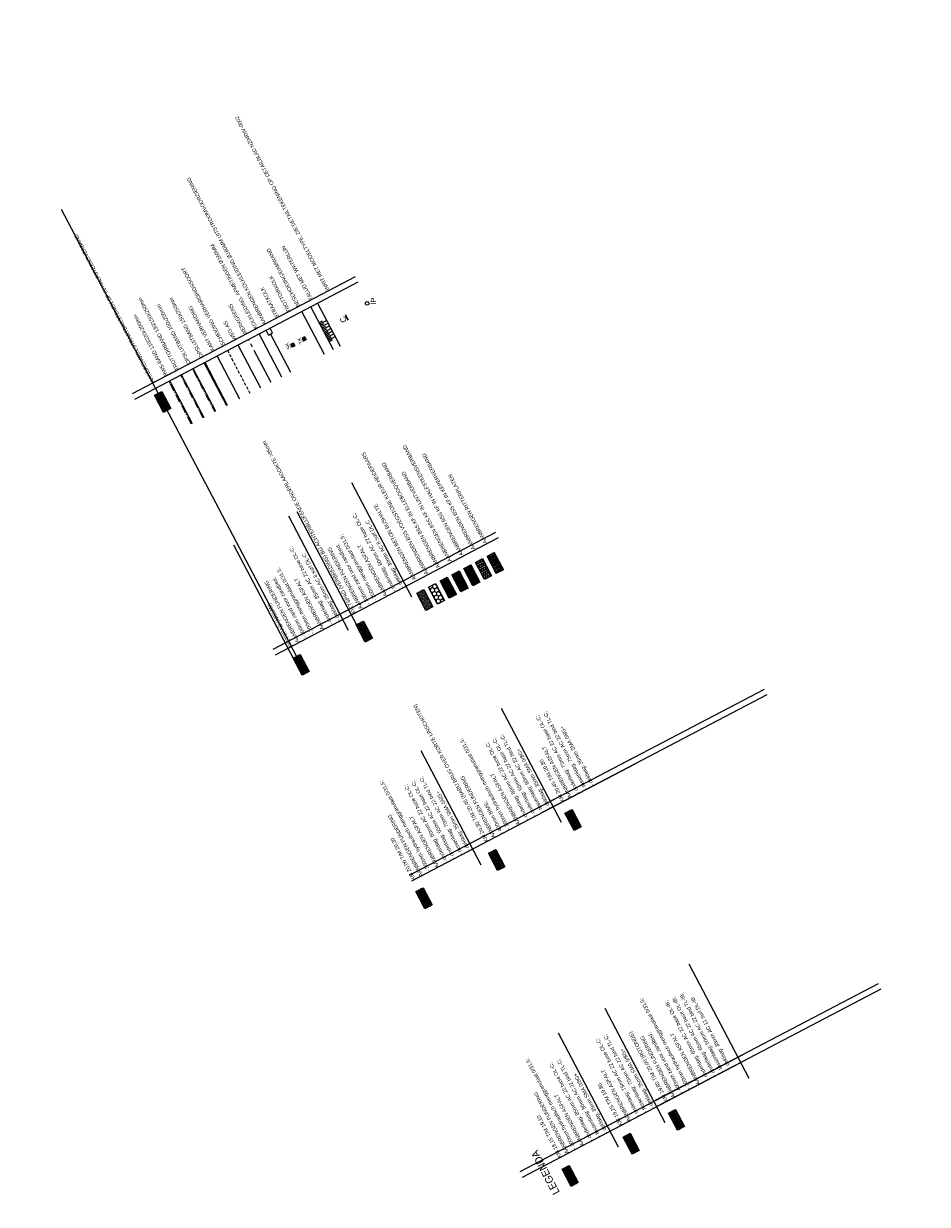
# Model space of a CAD drawing. Header units: metres. Extents: x 121793 to 127505, y 451003 to 453667.
# Tile 38 of 40: x 123643 to 123942, y 452967 to 453356. Entities that reach past the tile are written whole.
import ezdxf
from ezdxf.enums import TextEntityAlignment as Align

# ---------------------------------------------------------------- set-up
doc = ezdxf.new("R2010")
doc.units = ezdxf.units.M
doc.header["$LTSCALE"] = 4
for name, pattern in [('DASHED2', [0.375, 0.25, -0.125]), ('ONTWERPAS', [3, 2, -0.5, 0, -0.5]), ('ontwerpbestand sloot WK$0$STREEP-2X-PUNT', [1.03, 0.65, -0.1, 0.04, -0.1, 0.04, -0.1]), ('PROFIEL', [3.9, 3, -0.3, 0.3, -0.3]), ('STREEP-3X-PUNT', [1.17, 0.65, -0.1, 0.04, -0.1, 0.04, -0.1, 0.04, -0.1]), ('STREEP-4X-PUNT', [1.31, 0.65, -0.1, 0.04, -0.1, 0.04, -0.1, 0.04, -0.1, 0.04, -0.1])]:
    doc.linetypes.add(name, pattern=pattern)
for name, color, linetype in [('A-NW-SCHEIDING-LIJN', 2, 'DASHED2'), ('WEG-AS-ONTWERP', 2, 'ONTWERPAS'), ('WEG-NW-ARCERING18', 1, 'Continuous'), ('WEG-NW-AS-ONTWERP INRITTEN', 2, 'ONTWERPAS'), ('WEG-NW-ASFALT-RIJWEG', 1, 'Continuous'), ('WEG-NW-BAND 130_150x250mm', 7, 'STREEP-3X-PUNT'), ('WEG-NW-BAND-10x20', 7, 'STREEP-4X-PUNT'), ('WEG-NW-BAND-11_22', 7, 'ontwerpbestand sloot WK$0$STREEP-2X-PUNT'), ('WEG-NW-BAND-15_25', 7, 'FENCELINE1'), ('WEG-NW-BERM', 3, 'Continuous'), ('WEG-NW-BSS VOEGSTONE', 1, 'Continuous'), ('WEG-NW-DAMWAND', 4, 'ontwerpbestand sloot WK$0$WALB'), ('WEG-NW-FIETSPAD- COATING', 1, 'Continuous'), ('WEG-NW-RIOLERING', 4, 'RIOLERING'), ('WEG-NW-RIOLERING KOLKLEIDING 125', 3, 'DRAINAGE'), ('WEG-NW-RIOLERING-cont', 4, 'Continuous'), ('WEG-NW-RIOLERING_CONT', 4, 'Continuous'), ('WEG-NW-STRAATBAKSTENEN', 1, 'Continuous'), ('WEG-NW-VERHARDING', 42, 'Continuous'), ('WEG-NW-WATERGANG', 5, 'Continuous'), ('WEG-NW-WERKGRENS', 10, 'PROFIEL'), ('WEG-XX-DEELKADER25', 7, 'Continuous'), ('WEG-XX-TEKST25', 7, 'Continuous'), ('WEG-XX-TEKST25  LEGENDA', 7, 'Continuous'), ('WEG-XX-TEKST35', 2, 'Continuous'), ('WEG-XX-TEKST50', 42, 'Continuous')]:
    doc.layers.add(name, color=color, linetype=linetype)
doc.layers.add('A_Viewpoort', color=5, linetype='Continuous', plot=False)
doc.styles.add('25MM-500', font='provutr.shx', dxfattribs={"height": 1.25})
doc.styles.add('35MM-500', font='provutr.shx', dxfattribs={"height": 1.75})
doc.styles.add('50MM-500', font='provutr.shx', dxfattribs={"height": 2.5})
doc.styles.add('ontwerpbestand sloot WK$0$35MM-500', font='provutr.shx', dxfattribs={"height": 1.75})
doc.styles.add('ontwerpbestand sloot WK$0$50MM-500', font='provutr.shx', dxfattribs={"height": 2.5})
doc.linetypes.add('DRAINAGE', pattern='A,0.4,-0.1,[202,BLOK.SHX,S=0.125,R=0,X=0,Y=0],-0.2', length=0.7)
doc.linetypes.add('FENCELINE1', pattern='A,6.35,-2.54,[133,ltypeshp.shx,S=2.54,R=0,X=-2.54,Y=0],-2.54,25.4', length=36.83)
doc.linetypes.add('ontwerpbestand sloot WK$0$WALB', pattern='A,0.5,[155,BLOK.SHX,S=0.25,R=0,X=0,Y=0],0.5', length=1)
doc.linetypes.add('RIOLERING', pattern='A,0.8,-0.4,[201,BLOK.SHX,S=0.25,R=0,X=0,Y=0],-0.2', length=1.4)
pattern_1 = [(0, (0.0065, 4.37595), (0, 0.381), []), (90, (0.0065, 4.37595), (-0.762, 5e-17), [0.381, -0.381]), (90, (0.3875, 4.37595), (-0.762, 5e-17), [-0.381, 0.381])]

# ---------------------------------------------------------------- blocks, each defined once
blk = doc.blocks.new('SK-B')
at = {"layer": 'WEG-NW-RIOLERING-cont'}
for p, q in [((0.5, -1), (-0.5, 0)), ((0.5, 0), (-0.5, -1)), ((0.5, 0), (-0.5, 0)), ((-0.5, -1), (-0.5, 0)), ((0.5, -1), (0.5, 0)), ((0.5, -1), (-0.5, -1)), ((0, -1), (0, -1.25))]:
    blk.add_line(p, q, dxfattribs=at)
at = {"layer": 'WEG-NW-RIOLERING-cont', "style": '25MM-500'}
blk.add_text('SK', height=1.25, dxfattribs=at).set_placement((-0.75, 0.39))
blk = doc.blocks.new('TK-B')
at = {"layer": 'WEG-NW-RIOLERING-cont'}
for p, q in [((0.5, -1), (-0.5, 0)), ((0.5, 0), (-0.5, -1)), ((0.5, 0), (-0.5, 0)), ((-0.5, -1), (-0.5, 0)), ((0.5, -1), (0.5, 0)), ((0.5, -0.5), (-0.5, -0.5)), ((0.5, -1), (-0.5, -1)), ((0, -1), (0, -1.25))]:
    blk.add_line(p, q, dxfattribs=at)
at = {"layer": 'WEG-NW-RIOLERING-cont', "style": '25MM-500'}
blk.add_text('TK', height=1.25, dxfattribs=at).set_placement((-1, 0.29))
blk = doc.blocks.new('A$C2B2A69E6')
at = {"layer": 'WEG-NW-ARCERING18'}
h = blk.add_hatch(dxfattribs=at)
h.set_pattern_fill('BRICK', color=256, scale=0.06, style=0)
h.set_pattern_definition(pattern_1)
h.paths.add_polyline_path([(190.32, 70.96), (190.33, 73.62), (196.74, 73.62), (196.73, 70.95)])
h.paths.add_polyline_path([(192.68, 71.03), (194.34, 71.04), (194.32, 73.67), (192.67, 73.66)], flags=9)
h = blk.add_hatch(dxfattribs=at)
h.set_pattern_fill('BRICK', color=256, scale=0.06, style=0)
h.set_pattern_definition(pattern_1)
h.paths.add_polyline_path([(190.32, 66.59), (190.32, 69.25), (196.73, 69.24), (196.73, 66.58)])
h = blk.add_hatch(dxfattribs=at)
h.set_pattern_fill('AR-HBONE', color=256, scale=0.005, style=0)
h.set_pattern_definition([(45, (0.0065, 4.37595), (7e-17, 0.7184205), [1.524, -0.508]), (135, (0.36573, 4.73516), (7e-17, 0.7184205), [1.524, -0.508])])
h.paths.add_polyline_path([(190.31, 62.21), (190.32, 64.87), (196.73, 64.86), (196.72, 62.2)])
h = blk.add_hatch(dxfattribs=at)
h.set_pattern_fill('BOX', color=256, scale=0.05, angle=-0.0853, style=0)
h.set_pattern_definition([(89.914691, (64587.1366, 491999.6054), (-1.2699985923, 0.0018909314), []), (89.914691, (64587.4541, 491999.605), (-1.2699985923, 0.0018909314), []), (359.914691, (64587.1366, 491999.6054), (0.0018909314, 1.2699985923), [-0.3175, 0.3175]), (359.914691, (64587.1371, 491999.923), (0.0018909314, 1.2699985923), [-0.3175, 0.3175]), (359.914691, (64587.1376, 492000.2404), (0.0018909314, 1.2699985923), [0.3175, -0.3175]), (359.914691, (64587.138, 492000.558), (0.0018909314, 1.2699985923), [0.3175, -0.3175]), (89.914691, (64587.7716, 491999.6045), (-1.2699985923, 0.0018909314), [0.3175, -0.3175]), (89.914691, (64588.0891, 491999.604), (-1.2699985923, 0.0018909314), [0.3175, -0.3175])])
h.paths.add_polyline_path([(190.3, 57.84), (190.31, 60.5), (196.72, 60.49), (196.71, 57.83)])
at = {"layer": 'WEG-NW-ASFALT-RIJWEG'}
h = blk.add_hatch(dxfattribs=at)
h.set_pattern_fill('NET3', color=256, scale=0.2, angle=355.3108, style=0)
h.set_pattern_definition([(355.3108, (26.15995, -35.4636), (0.0519115, 0.6328746), []), (55.3108, (26.15995, -35.4636), (-0.5221297, 0.361394), []), (115.3108, (26.15995, -35.4636), (-0.5740412, -0.2714806), [])])
h.paths.add_polyline_path([(0, 130.12), (0, 132.78), (6.41, 132.78), (6.41, 130.12)])
h.paths.add_polyline_path([(2.2, 130.2), (4.24, 130.21), (4.23, 132.83), (2.18, 132.82)], flags=24)
h = blk.add_hatch(dxfattribs=at)
h.set_pattern_fill('NET3', color=256, scale=0.2, angle=355.3108, style=0)
h.set_pattern_definition([(355.3108, (129.59724, -35.4636), (0.0519115, 0.6328746), []), (55.3108, (129.59724, -35.4636), (-0.5221297, 0.361394), []), (115.3108, (129.59724, -35.4636), (-0.5740412, -0.2714806), [])])
h.paths.add_polyline_path([(103.44, 130.12), (103.44, 132.78), (109.85, 132.78), (109.85, 130.12)])
h.paths.add_polyline_path([(105.63, 130.2), (107.67, 130.21), (107.66, 132.83), (105.62, 132.82)], flags=24)
h = blk.add_hatch(dxfattribs=at)
h.set_pattern_fill('NET3', color=256, scale=0.2, angle=355.3108, style=0)
h.set_pattern_definition([(355.3108, (216.575, -35.4636), (0.0519115, 0.6328746), []), (55.3108, (216.575, -35.4636), (-0.5221297, 0.361394), []), (115.3108, (216.575, -35.4636), (-0.5740412, -0.2714806), [])])
h.paths.add_polyline_path([(190.42, 130.12), (190.42, 132.78), (196.82, 132.78), (196.82, 130.12)])
h.paths.add_polyline_path([(192.61, 130.2), (194.65, 130.21), (194.64, 132.83), (192.6, 132.82)], flags=24)
h = blk.add_hatch(dxfattribs=at)
h.set_pattern_fill('NET3', color=256, scale=0.2, angle=355.3108, style=0)
h.set_pattern_definition([(355.3108, (26.15995, -58.17974), (0.0519115, 0.6328746), []), (55.3108, (26.15995, -58.17974), (-0.5221297, 0.361394), []), (115.3108, (26.15995, -58.17974), (-0.5740412, -0.2714806), [])])
h.paths.add_polyline_path([(0, 107.41), (0, 110.07), (6.41, 110.07), (6.41, 107.41)])
h.paths.add_polyline_path([(2.2, 107.48), (4.24, 107.49), (4.23, 110.12), (2.18, 110.11)], flags=24)
h = blk.add_hatch(dxfattribs=at)
h.set_pattern_fill('NET3', color=256, scale=0.2, angle=355.3108, style=0)
h.set_pattern_definition([(355.3108, (216.575, -59.0224), (0.0519115, 0.6328746), []), (55.3108, (216.575, -59.0224), (-0.5221297, 0.361394), []), (115.3108, (216.575, -59.0224), (-0.5740412, -0.2714806), [])])
h.paths.add_polyline_path([(190.42, 106.57), (190.42, 109.23), (196.82, 109.23), (196.82, 106.57)])
h.paths.add_polyline_path([(192.61, 106.64), (194.65, 106.65), (194.64, 109.27), (192.6, 109.27)], flags=24)
h = blk.add_hatch(dxfattribs=at)
h.set_pattern_fill('NET3', color=256, scale=0.2, angle=355.3108, style=0)
h.set_pattern_definition([(355.3108, (129.59724, -62.55176), (0.0519115, 0.6328746), []), (55.3108, (129.59724, -62.55176), (-0.5221297, 0.361394), []), (115.3108, (129.59724, -62.55176), (-0.5740412, -0.2714806), [])])
h.paths.add_polyline_path([(103.44, 103.04), (103.44, 105.7), (109.85, 105.7), (109.85, 103.04)])
h.paths.add_polyline_path([(105.63, 103.11), (107.67, 103.12), (107.66, 105.74), (105.62, 105.74)], flags=24)
h = blk.add_hatch(dxfattribs=at)
h.set_pattern_fill('NET3', color=256, scale=0.2, angle=355.3108, style=0)
h.set_pattern_definition([(355.3108, (26.15995, -75.1162), (0.0519115, 0.6328746), []), (55.3108, (26.15995, -75.1162), (-0.5221297, 0.361394), []), (115.3108, (26.15995, -75.1162), (-0.5740412, -0.2714806), [])])
h.paths.add_polyline_path([(0, 90.47), (0, 93.13), (6.41, 93.13), (6.41, 90.47)])
h.paths.add_polyline_path([(2.2, 90.55), (4.24, 90.56), (4.23, 93.18), (2.18, 93.17)], flags=24)
h = blk.add_hatch(dxfattribs=at)
h.set_pattern_fill('AR-HBONE', color=256, scale=0.003, angle=223.2618)
h.set_pattern_definition([(268.26180012, (64643.4336, 492141.14153), (0.29541435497, -0.31390514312), [0.9144, -0.3048]), (358.26180012, (64643.42435, 492140.83687), (0.29541435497, -0.31390514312), [0.9144, -0.3048])])
h.paths.add_polyline_path([(196.74, 77.99), (190.33, 78), (190.33, 75.34), (196.74, 75.33)])
h = blk.add_hatch(dxfattribs=at)
h.set_pattern_fill('NET3', color=256, scale=0.2, angle=355.3108, style=0)
h.set_pattern_definition([(355.3108, (129.5549, -90.9809), (0.0519115, 0.6328746), []), (55.3108, (129.5549, -90.9809), (-0.5221297, 0.361394), []), (115.3108, (129.5549, -90.9809), (-0.5740412, -0.2714806), [])])
h.paths.add_polyline_path([(103.39, 74.61), (103.39, 77.27), (109.8, 77.27), (109.8, 74.61)])
h.paths.add_polyline_path([(105.59, 74.68), (107.63, 74.69), (107.62, 77.32), (105.58, 77.31)], flags=24)
at = {"layer": 'WEG-NW-BSS VOEGSTONE'}
h = blk.add_hatch(dxfattribs=at)
h.set_pattern_fill('HONEY', color=256, scale=0.25, angle=89.9147)
h.set_pattern_definition([(89.91467926, (64659.1411, 492159.97746), (-0.6856339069, 1.1916473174), [0.79375, -1.5875]), (209.91467926, (64659.1411, 492159.97746), (-0.6891798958, -1.1896000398), [0.79375, -1.5875]), (149.91467926, (64659.1411, 492159.97746), (-1.3748138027, 0.0020472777), [-1.5875, 0.79375])])
h.paths.add_polyline_path([(190.34, 79.72), (190.34, 82.38), (196.75, 82.37), (196.74, 79.71)])
at = {"layer": 'WEG-NW-FIETSPAD- COATING'}
h = blk.add_hatch(dxfattribs=at)
h.set_pattern_fill('DOTS', color=256, scale=0.2, angle=10.7721, style=0)
h.set_pattern_definition([(10.77209926, (64521.89873, 492026.02858), (0.0966108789, 0.34157598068), [0, -0.3175])])
h.paths.add_polyline_path([(190.34, 84.09), (190.35, 86.75), (196.76, 86.74), (196.75, 84.08)])
at = {"layer": 'WEG-NW-STRAATBAKSTENEN'}
h = blk.add_hatch(dxfattribs=at)
h.set_pattern_fill('EARTH', color=256, scale=0.1, angle=359.9147, style=0)
h.set_pattern_definition([(359.9147, (-0.0065, 0), (0.6359447, 0.6340539), [0.635, -0.635]), (359.9147, (-0.00616, 0.2381), (0.6359447, 0.6340539), [0.635, -0.635]), (359.9147, (-0.0058, 0.47625), (0.6359447, 0.6340539), [0.635, -0.635]), (89.9147, (0.0737, 0.5555), (-0.6340539, 0.6359447), [0.635, -0.635]), (89.9147, (0.3118, 0.55515), (-0.6340539, 0.6359447), [0.635, -0.635]), (89.9147, (0.54994, 0.5548), (-0.6340539, 0.6359447), [0.635, -0.635])])
h.paths.add_polyline_path([(288.4, 130.13), (288.41, 132.79), (294.82, 132.78), (294.81, 130.12)])
at = {"color": 6, "flags": 128}
blk.add_lwpolyline([(196.82, 131.45), (363.33, 131.45)], dxfattribs=at)
at = {"layer": 'A-NW-SCHEIDING-LIJN'}
blk.add_lwpolyline([(280.58, 104.64), (296.61, 104.62)], dxfattribs=at)
at = {"layer": 'A_Viewpoort'}
for points in [[(10.19, 145.53), (10.07, 62.39)], [(12.19, 145.33), (12.07, 62.35)], [(200.53, 137.43), (200.41, 54.28)], [(202.53, 137.23), (202.41, 54.25)], [(296.7, 139.11), (296.58, 55.97)], [(298.7, 138.92), (298.58, 55.94)], [(113.59, 132.33), (113.46, 49.18)], [(115.59, 132.13), (115.46, 49.15)], [(10.12, 95.11), (9.99, 11.97)], [(12.12, 94.92), (11.99, 11.93)], [(113.51, 83.18), (113.39, 0.04)], [(115.51, 82.98), (115.39, 0)]]:
    blk.add_lwpolyline(points, dxfattribs=at)
at = {"layer": 'A_Viewpoort', "flags": 128}
for points in [[(239.06, 132.72), (196.52, 132.78)], [(46.83, 112.98), (4.29, 113.04)], [(150.27, 109.71), (107.73, 109.77)], [(239.06, 112.3), (196.52, 112.37)], [(239.06, 109.16), (196.52, 109.23)], [(46.83, 95.57), (4.29, 95.63)], [(239.06, 88.74), (196.52, 88.81)], [(150.27, 79.71), (107.73, 79.77)], [(46.83, 64.25), (4.29, 64.31)]]:
    blk.add_lwpolyline(points, dxfattribs=at)
at = {"layer": 'WEG-AS-ONTWERP', "ltscale": 50}
blk.add_line((280.58, 100.74, 217.59), (296.61, 100.72, 1148.39), dxfattribs=at)
at = {"layer": 'WEG-NW-BAND 130_150x250mm', "ltscale": 0.8}
blk.add_line((280.62, 122.1, 360), (296.64, 122.07, 360), dxfattribs=at)
at = {"layer": 'WEG-NW-BAND-10x20', "ltscale": 0.8}
blk.add_line((280.61, 117.72, 360), (296.63, 117.7, 360), dxfattribs=at)
at = {"layer": 'WEG-NW-BAND-11_22'}
blk.add_line((280.63, 126.47, 360), (296.65, 126.45, 360), dxfattribs=at)
at = {"layer": 'WEG-NW-BAND-15_25', "ltscale": 0.01}
blk.add_line((280.61, 113.35, 360), (296.63, 113.32, 360), dxfattribs=at)
at = {"layer": 'WEG-NW-BERM'}
for p, q in [((280.57, 73.61, 1127.13), (296.6, 73.61, 1127.13)), ((283.68, 73.61, 1127.13), (283.68, 72.36, 1127.13)), ((284.18, 73.61, 1127.13), (284.18, 71.11, 1127.13)), ((284.68, 73.61, 1127.13), (284.68, 72.36, 1127.13)), ((285.18, 73.61, 1127.13), (285.18, 71.11, 1127.13)), ((285.68, 73.61, 1127.13), (285.68, 72.36, 1127.13)), ((286.18, 73.61, 1127.13), (286.18, 71.11, 1127.13)), ((286.68, 73.61, 1127.13), (286.68, 72.36, 1127.13)), ((287.18, 73.61, 1127.13), (287.18, 71.11, 1127.13)), ((287.68, 73.61, 1127.13), (287.68, 72.36, 1127.13)), ((288.18, 73.61, 1127.13), (288.18, 71.11, 1127.13)), ((288.68, 73.61, 1127.13), (288.68, 72.36, 1127.13)), ((289.18, 73.61, 1127.13), (289.18, 71.11, 1127.13)), ((289.68, 73.61, 1127.13), (289.68, 72.36, 1127.13)), ((290.18, 73.61, 1127.13), (290.18, 71.11, 1127.13)), ((290.68, 73.61, 1127.13), (290.68, 72.36, 1127.13))]:
    blk.add_line(p, q, dxfattribs=at)
at = {"layer": 'WEG-NW-DAMWAND', "flags": 128}
blk.add_lwpolyline([(280.54, 76.99), (296.61, 76.96)], dxfattribs=at)
at = {"layer": 'WEG-NW-RIOLERING', "elevation": 1103.57}
blk.add_lwpolyline([(296.59, 90.31), (294.84, 90.32), (294.84, 88.79), (296.59, 88.78)], dxfattribs=at)
at = {"layer": 'WEG-NW-RIOLERING KOLKLEIDING 125', "ltscale": 0.75}
for p, q in [((280.55, 89.57, 1103.57), (294.84, 89.55, 1103.57)), ((280.56, 92.91, 1103.57), (296.6, 92.88, 1103.57))]:
    blk.add_line(p, q, dxfattribs=at)
at = {"layer": 'WEG-NW-VERHARDING'}
for p, q in [((280.63, 126.17, 360), (296.65, 126.15, 360)), ((280.62, 121.8, 360), (296.64, 121.77, 360)), ((280.61, 117.42, 360), (296.63, 117.4, 360)), ((280.61, 113.05, 360), (296.63, 113.02, 360)), ((280.59, 108.54, -428.39), (296.62, 108.51, 502.41))]:
    blk.add_line(p, q, dxfattribs=at)
at = {"layer": 'WEG-NW-WATERGANG'}
blk.add_lwpolyline([(296.6, 71.11), (280.57, 71.11)], dxfattribs=at)
at = {"layer": 'WEG-NW-WERKGRENS'}
blk.add_line((280.58, 96.89, 1148.39), (296.6, 96.85, 1148.39), dxfattribs=at)
at = {"layer": 'WEG-XX-DEELKADER25', "elevation": 130}
for points in [[(0, 130.12), (0, 132.78), (6.41, 132.78), (6.41, 130.12)], [(103.44, 130.12), (103.44, 132.78), (109.85, 132.78), (109.85, 130.12)], [(190.42, 130.12), (190.42, 132.78), (196.82, 132.78), (196.82, 130.12)], [(288.4, 130.13), (288.41, 132.79), (294.82, 132.78), (294.81, 130.12)], [(0, 107.41), (0, 110.07), (6.41, 110.07), (6.41, 107.41)], [(190.42, 106.57), (190.42, 109.23), (196.82, 109.23), (196.82, 106.57)], [(103.44, 103.04), (103.44, 105.7), (109.85, 105.7), (109.85, 103.04)], [(0, 90.47), (0, 93.13), (6.41, 93.13), (6.41, 90.47)], [(190.34, 84.09), (190.35, 86.75), (196.76, 86.74), (196.75, 84.08)], [(190.34, 79.72), (190.34, 82.38), (196.75, 82.37), (196.74, 79.71)], [(190.33, 75.34), (190.33, 78), (196.74, 77.99), (196.74, 75.33)], [(103.39, 74.61), (103.39, 77.27), (109.8, 77.27), (109.8, 74.61)], [(190.32, 70.96), (190.33, 73.62), (196.74, 73.62), (196.73, 70.95)], [(190.32, 66.59), (190.32, 69.25), (196.73, 69.24), (196.73, 66.58)], [(190.31, 62.21), (190.31, 64.87), (196.72, 64.86), (196.72, 62.2)], [(190.3, 57.84), (190.31, 60.5), (196.72, 60.49), (196.71, 57.83)]]:
    blk.add_lwpolyline(points, close=True, dxfattribs=at)
at = {"layer": 'WEG-NW-RIOLERING'}
for name, p, rotation in [('SK-B', (288.21, 85.31, 1103.57), 0.03497920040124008), ('TK-B', (288.21, 81.04, 1103.57), 0.03497920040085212)]:
    blk.add_blockref(name, p, dxfattribs=dict(at, rotation=rotation))
at = {"layer": 'WEG-NW-AS-ONTWERP INRITTEN', "insert": (286.92, 67.11, 1127.13), "char_height": 2, "width": 1.2801, "attachment_point": 1, "rotation": 0.1796, "style": 'ontwerpbestand sloot WK$0$50MM-500', "bg_fill": 3, "box_fill_scale": 1.25, "bg_fill_color": 256, "bg_fill_transparency": 0}
blk.add_mtext('{\\LC}', dxfattribs=at)
at = {"layer": 'WEG-XX-TEKST25', "style": '25MM-500'}
for s, rotation, p in [('AANBRENGEN FUNDERING', 360, (10.18, 128.17, 240)), ('KM 18,15 T/M 19,10', 360, (10.06, 130.93, 130)), ('AANBRENGEN FUNDERING', 360, (113.54, 128.18, 130)), ('KM 20,00 T/M 20,30', 360, (113.51, 130.93, 130)), ('FIETSPAD (NIEUW)', 360, (200.56, 130.93, 130)), ('AANBRENGEN FUNDERING', 360, (200.75, 128.29, 240)), ('- 300mm hydraulisch menggranulaat 0/31,5;', 360, (10.28, 125.49, 240)), ('- 300mm hydraulisch menggranulaat 0/31,5;', 360, (113.73, 125.32, 240)), ('- 300mm zand voor zandbed;', 360, (200.85, 125.48, 240)), ('AANBRENGEN ASFALT', 360, (10.09, 122.54, 130)), ('AANBRENGEN ASFALT', 360, (113.54, 122.09, 130)), ('- 200mm menggranulaat 0/31,5;', 360, (200.85, 122.79, 240)), ('- onderlaag: 85mm AC 22 base OL-C;', 360, (10.09, 119.29, 130)), ('- tussenlaag: 80mm AC 22 bind TL-C;', 360, (10.09, 116.46, 130)), ('- onderlaag: 60mm AC 22 base OL-C;', 360, (113.54, 118.84, 130)), ('- onderlaag: 55mm AC 22 base OL-C;', 360, (113.54, 116.14, 130)), ('AANBRENGEN ASFALT', 360, (200.66, 119.12, 130)), ('- onderlaag: 85mm AC 22 base OL-C;', 360, (200.66, 115.87, 130)), ('- deklaag: 35mm SMA 0/8G+', 360, (10.06, 113.77, 130)), ('- tussenlaag: 70mm AC 22 bind TL-C;', 360, (113.54, 113.19, 130)), ('- deklaag: 25mm AC 8 surf DL-C', 360, (200.63, 113.09, 130)), ('KM 19,25 T/M 19,80', 360, (10.06, 108.22, 130)), ('- deklaag: 35mm SMA 0/8G+', 360, (113.51, 110.5, 130)), ('KANT VERHARDING', 359.9147, (298.82, 108.29, -210)), ('AANBRENGEN ASFALT', 360, (10.09, 105.13, 130)), ('KM 20,30 T/M 20,45 (NABIJ BRUG OVER KORTE LINSCHOTEN)', 360, (113.51, 103.84, 130)), ('FIETSPAD (VERBREDING) BIJ ACHTERBLIJFENDE ONDERLAAGDIKTE >85mm', 360, (200.56, 107.37, 130)), ('AANBRENGEN FUNDERING', 360, (200.75, 104.73, 240)), ('SCHEIDING VERHARDINGSSOORT', 359.9147, (298.81, 104.39, 413.57)), ('- onderlaag: 75mm AC 22 base OL-C;', 360, (10.09, 101.88, 130)), ('AANBRENGEN FUNDERING', 360, (113.63, 101.08, 240)), ('- 300mm zand voor zandbed;', 360, (200.85, 101.92, 240)), ('WEG-AS', 359.9147, (298.56, 100.34, 413.57)), ('- deklaag: 35mm SMA 0/8G+', 360, (10.06, 96.36, 130)), ('- tussenlaag: 70mm AC 22 bind TL-C;', 360, (10.09, 99.05, 130)), ('- 400mm BIMS;', 360, (113.49, 98.27, 240)), ('- 200mm menggranulaat 0/31,5;', 360, (200.85, 99.23, 240)), ('- 300mm hydraulisch menggranulaat 0/31,5;', 360, (113.73, 95.58, 240)), ('AANBRENGEN ASFALT', 360, (200.66, 95.56, 130)), ('- onderlaag: 80mm AC 22 base OL-C;', 360, (200.66, 92.31, 130)), ('AANBRENGEN FUNDERING', 360, (10.18, 88.52, 240)), ('KM 19,80 T/M 20,00 (ROTONDE)', 360, (10.06, 91.28, 130)), ('AANBRENGEN ASFALT', 360, (113.54, 91.91, 130)), ('- onderlaag: 60mm AC 22 base OL-C;', 360, (113.54, 88.66, 130)), ('- deklaag: 30mm AC 8 surf DL-C', 360, (200.63, 89.53, 130)), ('AANBRENGEN KOLKLEIDING %%C160MM UITSTROOMVOORZIENING', 359.9147, (298.53, 89.08, 1093.57)), ('- 400mm zand voor zandbed;', 360, (10.28, 85.84, 240)), ('- onderlaag: 55mm AC 22 base OL-C;', 360, (113.54, 85.96, 130)), ('- 300mm hydraulisch menggranulaat 0/31,5;', 360, (10.28, 82.94, 240)), ('- deklaag: 35mm SMA 0/8G+', 360, (113.51, 80.49, 130)), ('- tussenlaag: 60mm AC 22 bind TL-C;', 360, (113.54, 83.19, 130)), ('AANBRENGEN ASFALT', 360, (10.09, 79.27, 130)), ('BESCHOEIING/DAMWAND', 359.9147, (298.53, 76.59, 939.54)), ('- onderlaag: 65mm AC 22 base OL-IB;', 360, (10.09, 76.01, 130)), ('- onderlaag: 65mm AC 22 base OL-IB;', 360, (10.09, 73.32, 130)), ('AANBRENGEN ASFALT', 360, (113.5, 72.71, 130)), ('KM 20,45 T/M 20,80', 360, (113.47, 75.42, 130)), ('- tussenlaag: 60mm AC 22 bind TL-IB;', 360, (10.09, 70.54, 130)), ('- onderlaag: 75mm AC 22 base OL-C;', 360, (113.5, 69.83, 130)), ('TALUD MET WATERLIJN', 359.9147, (298.53, 71.8, 939.54)), ('- tussenlaag: 75mm AC 22 bind TL-C;', 360, (113.5, 67.06, 130)), ('- deklaag: 35mm SMA 0/8G+', 360, (113.46, 64.37, 130))]:
    blk.add_text(s, height=1.25, rotation=rotation, dxfattribs=at).set_placement(p)
blk.add_text('INRIT MET MODELTYPE, ZIE DETAILTEKENING OP DETAILBLAD N204DIV-0002', height=1.25, dxfattribs=at).set_placement((298.84, 65.49, 1127.13))
at = {"layer": 'WEG-XX-TEKST25', "insert": (10.06, 69.1, 130), "char_height": 1.25, "width": 93.8626, "attachment_point": 1, "rotation": 360, "style": '25MM-500'}
blk.add_mtext('- deklaag: 35mm AC 11 surf DL-IB', dxfattribs=at)
at = {"layer": 'WEG-XX-TEKST25  LEGENDA', "style": '25MM-500'}
for s, p in [('AANBRENGEN STRAATBAKSTENEN DF IN HALFSTEENSVERBAND', (298.88, 130.67, 240)), ('RWS-BAND 110/220x200mm', (298.61, 125.73, 360)), ('TROTTOIRBAND 130/150x250mm', (298.6, 121.65, 360)), ('OPSLUITBAND 100x200mm', (298.59, 117.27, 360)), ('OPSLUITBAND 150x250mm', (298.59, 112.6, 360)), ('WERKGRENS', (298.42, 96.3, 1148.39)), ('KOLKLEIDING, AFMETINGEN %%C160MM', (298.62, 92.34, 1103.57)), ('AANBRENGEN BETON BUSHALTE', (200.97, 84.63, 360)), ('STRAATKOLK', (298.4, 84.4, 1103.57)), ('AANBRENGEN BSS VOEGSTONE KLEUR HEIDEPAARS', (200.82, 80.25, 240)), ('TROTTOIRKOLK', (298.4, 80.13, 1103.57)), ('AANBRENGEN BSS KF IN ELLEBOOGVERBAND', (200.82, 75.88, 240)), ('AANBRENGEN BSS KF IN LINTVERBAND', (200.81, 71.51, 240)), ('AANBRENGEN BSS KF IN HALFSTEENSVERBAND', (200.8, 67.13, 240)), ('AANBRENGEN BSS KF IN KEPERVERBAND', (200.8, 62.75, 240)), ('AANBRENGEN RITTERPLATEN', (200.78, 58.37, 240))]:
    blk.add_text(s, height=1.25, rotation=359.9147, dxfattribs=at).set_placement(p)
at = {"layer": 'WEG-XX-TEKST35', "style": '35MM-500'}
for s, p in [('A', (2.7, 130.61, 10)), ('D', (106.13, 130.61, 10)), ('G', (193.11, 130.61, 10)), ('B', (2.7, 107.9, 10)), ('E', (106.13, 103.52, 10)), ('H', (193.11, 107.05, 10)), ('C', (2.7, 90.96, 10)), ('F', (106.09, 75.1, 10)), ('L', (193.12, 71.47, 10))]:
    blk.add_text(s, height=1.75, rotation=0.2517, dxfattribs=at).set_placement(p)
at = {"layer": 'WEG-XX-TEKST50', "style": '50MM-500'}
blk.add_text('LEGENDA', height=2.5, rotation=360, dxfattribs=at).set_placement((0, 136.95, 130))
blk = doc.blocks.new('ontwerpbestand sloot WK$0$IP-O')
at = {"layer": 'WEG-NW-RIOLERING_CONT'}
blk.add_circle((0, 0), 0.6, dxfattribs=at)
at = {"layer": 'WEG-NW-RIOLERING_CONT', "style": 'ontwerpbestand sloot WK$0$35MM-500'}
blk.add_attdef('IP', text='', height=1.75, dxfattribs=at).set_placement((0, -1.25), align=Align.TOP_CENTER)

msp = doc.modelspace()

# ---------------------------------------------------------------- block references
at = {"layer": 'WEG-NW-VERHARDING', "rotation": 117.7707525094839}
msp.add_blockref('A$C2B2A69E6', (123941.528, 453034.723), dxfattribs=at)

# ---------------------------------------------------------------- next in the draw order: block references
ref = msp.add_blockref('ontwerpbestand sloot WK$0$IP-O', (123756.741, 453263.959, 110), dxfattribs=dict(rotation=87.1389655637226))
ref.add_attrib('IP', 'IP', dxfattribs={"layer": 'WEG-NW-RIOLERING_CONT', "height": 1.75, "rotation": 87.13897, "style": 'ontwerpbestand sloot WK$0$35MM-500'}).set_placement((123757.974, 453264.723, 110), align=Align.TOP_CENTER)

doc.saveas('drawing.dxf')
